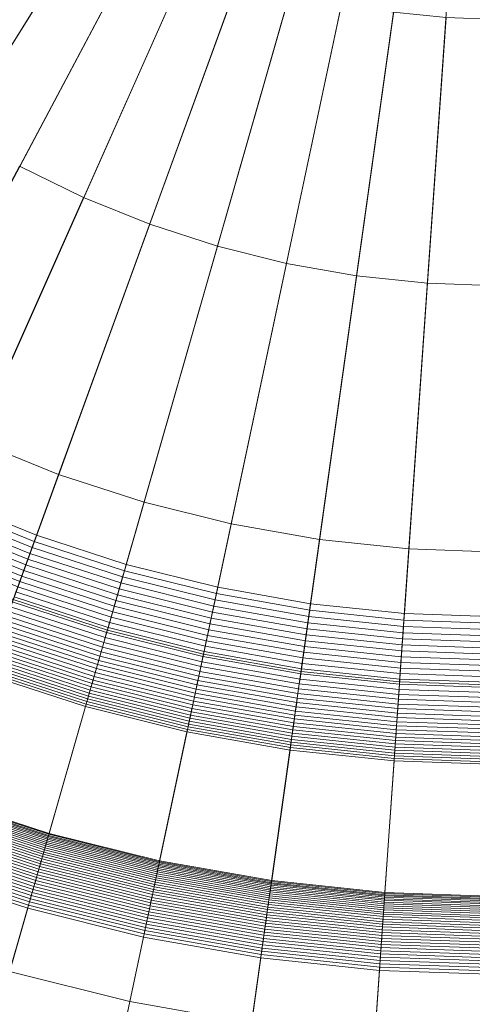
# Model space of a CAD drawing. Header units: millimetres. Extents: x -219 to 220, y -220 to 220.
# Tile 49 of 146: x -10 to 0, y -39 to -17. Entities that reach past the tile are written whole.
import ezdxf

# ---------------------------------------------------------------- set-up
doc = ezdxf.new("R2010")
doc.units = ezdxf.units.MM
doc.layers.add('LUCIDO_1', color=1, linetype='Continuous', lineweight=20, true_color=0xff0000)
doc.layers.add('Nessuna', color=7, linetype='Continuous', lineweight=9)

# ---------------------------------------------------------------- blocks, each defined once
blk = doc.blocks.new('Group-1')
at = {"layer": 'Nessuna', "color": 250, "linetype": 'Continuous', "lineweight": 20, "true_color": 0x444444, "transparency": 33554687}
for points in [[(0.392, -0.041, -69.941), (-27.32, -16.041, -69.941), (-26.137, -17.935, -69.941)], [(0.392, -0.041, -69.941), (-26.137, -17.935, -69.941), (-24.824, -19.742, -69.941)], [(0.392, -0.041, -69.941), (-24.824, -19.742, -69.941), (-23.388, -21.453, -69.941)], [(0.392, -0.041, -69.941), (-23.388, -21.453, -69.941), (-21.837, -23.06, -69.941)], [(0.392, -0.041, -69.941), (-21.837, -23.06, -69.941), (-20.177, -24.555, -69.941)], [(0.392, -0.041, -69.941), (-20.177, -24.555, -69.941), (-18.417, -25.93, -69.941)], [(0.392, -0.041, -69.941), (-18.417, -25.93, -69.941), (-16.565, -27.179, -69.941)], [(0.392, -0.041, -69.941), (-16.565, -27.179, -69.941), (-14.631, -28.295, -69.941)], [(0.392, -0.041, -69.941), (-14.631, -28.295, -69.941), (-12.623, -29.275, -69.941)], [(0.392, -0.041, -69.941), (-12.623, -29.275, -69.941), (-10.552, -30.111, -69.941)], [(0.392, -0.041, -69.941), (-10.552, -30.111, -69.941), (-8.428, -30.801, -69.941)], [(0.392, -0.041, -69.941), (-8.428, -30.801, -69.941), (-6.261, -31.342, -69.941)], [(0.392, -0.041, -69.941), (-6.261, -31.342, -69.941), (-4.061, -31.73, -69.941)], [(0.392, -0.041, -69.941), (-4.061, -31.73, -69.941), (-1.84, -31.963, -69.941)], [(0.392, -0.041, -69.941), (-1.84, -31.963, -69.941), (0.392, -32.041, -69.941)], [(-16.653, -23.503, -77.941), (-18.249, -22.256, -77.941), (-10.535, -13.064, -77.941), (-9.6, -13.794, -77.941)], [(-14.975, -24.635, -77.941), (-16.653, -23.503, -77.941), (-9.6, -13.794, -77.941), (-8.616, -14.458, -77.941)], [(-13.222, -25.647, -77.941), (-14.975, -24.635, -77.941), (-8.616, -14.458, -77.941), (-7.589, -15.051, -77.941)], [(-11.403, -26.534, -77.941), (-13.222, -25.647, -77.941), (-7.589, -15.051, -77.941), (-6.522, -15.571, -77.941)], [(-9.526, -27.292, -77.941), (-11.403, -26.534, -77.941), (-6.522, -15.571, -77.941), (-5.422, -16.016, -77.941)], [(-7.601, -27.918, -77.941), (-9.526, -27.292, -77.941), (-5.422, -16.016, -77.941), (-4.294, -16.383, -77.941)], [(-5.637, -28.407, -77.941), (-7.601, -27.918, -77.941), (-4.294, -16.383, -77.941), (-3.142, -16.67, -77.941)], [(-3.644, -28.759, -77.941), (-5.637, -28.407, -77.941), (-3.142, -16.67, -77.941), (-1.974, -16.876, -77.941)], [(-1.631, -28.97, -77.941), (-3.644, -28.759, -77.941), (-1.974, -16.876, -77.941), (-0.794, -17, -77.941)], [(0.392, -29.041, -77.941), (-1.631, -28.97, -77.941), (-0.794, -17, -77.941), (0.392, -17.041, -77.941)], [(-10.552, -30.111, -74.941), (-12.623, -29.275, -74.941), (-11.403, -26.534, -77.941), (-9.526, -27.292, -77.941)], [(-8.428, -30.801, -74.941), (-10.552, -30.111, -74.941), (-9.526, -27.292, -77.941), (-7.601, -27.918, -77.941)], [(-6.261, -31.342, -74.941), (-8.428, -30.801, -74.941), (-7.601, -27.918, -77.941), (-5.637, -28.407, -77.941)], [(-4.061, -31.73, -74.941), (-6.261, -31.342, -74.941), (-5.637, -28.407, -77.941), (-3.644, -28.759, -77.941)], [(-1.84, -31.963, -74.941), (-4.061, -31.73, -74.941), (-3.644, -28.759, -77.941), (-1.631, -28.97, -77.941)], [(0.392, -32.041, -74.941), (-1.84, -31.963, -74.941), (-1.631, -28.97, -77.941), (0.392, -29.041, -77.941)], [(-8.428, -30.801, -69.941), (-10.552, -30.111, -69.941), (-10.552, -30.111, -74.941), (-8.428, -30.801, -74.941)], [(-6.261, -31.342, -69.941), (-8.428, -30.801, -69.941), (-8.428, -30.801, -74.941), (-6.261, -31.342, -74.941)], [(-4.061, -31.73, -69.941), (-6.261, -31.342, -69.941), (-6.261, -31.342, -74.941), (-4.061, -31.73, -74.941)], [(-1.84, -31.963, -69.941), (-4.061, -31.73, -69.941), (-4.061, -31.73, -74.941), (-1.84, -31.963, -74.941)], [(0.392, -32.041, -69.941), (-1.84, -31.963, -69.941), (-1.84, -31.963, -74.941), (0.392, -32.041, -74.941)]]:
    blk.add_3dface(points, dxfattribs=at)
at = {"layer": 'Nessuna', "color": 7, "linetype": 'Continuous', "lineweight": 9, "transparency": 33554687}
for points in [[(-15.877, -36.583, -97.712), (-18.387, -35.359, -97.712), (-10.406, -20.349, -97.712), (-8.963, -21.053, -97.712)], [(-8.963, -21.053, -92.712), (-10.406, -20.349, -92.712), (-13.907, -26.935, -86.722), (-11.997, -27.867, -86.722)], [(-8.963, -21.053, -97.712), (-10.406, -20.349, -97.712), (-10.406, -20.349, -92.712), (-8.963, -21.053, -92.712)], [(-13.288, -37.629, -97.712), (-15.877, -36.583, -97.712), (-8.963, -21.053, -97.712), (-7.474, -21.654, -97.712)], [(-7.474, -21.654, -92.712), (-8.963, -21.053, -92.712), (-11.997, -27.867, -86.722), (-10.025, -28.663, -86.722)], [(-7.474, -21.654, -97.712), (-8.963, -21.053, -97.712), (-8.963, -21.053, -92.712), (-7.474, -21.654, -92.712)], [(-10.633, -38.492, -97.712), (-13.288, -37.629, -97.712), (-7.474, -21.654, -97.712), (-5.947, -22.15, -97.712)], [(-5.947, -22.15, -92.712), (-7.474, -21.654, -92.712), (-10.025, -28.663, -86.722), (-8.003, -29.32, -86.722)], [(-5.947, -22.15, -97.712), (-7.474, -21.654, -97.712), (-7.474, -21.654, -92.712), (-5.947, -22.15, -92.712)], [(-7.924, -39.167, -97.712), (-10.633, -38.492, -97.712), (-5.947, -22.15, -97.712), (-4.39, -22.539, -97.712)], [(-4.39, -22.539, -92.712), (-5.947, -22.15, -92.712), (-8.003, -29.32, -86.722), (-5.941, -29.835, -86.722)], [(-4.39, -22.539, -97.712), (-5.947, -22.15, -97.712), (-5.947, -22.15, -92.712), (-4.39, -22.539, -92.712)], [(-5.175, -39.652, -97.712), (-7.924, -39.167, -97.712), (-4.39, -22.539, -97.712), (-2.809, -22.817, -97.712)], [(-2.809, -22.817, -92.712), (-4.39, -22.539, -92.712), (-5.941, -29.835, -86.722), (-3.847, -30.204, -86.722)], [(-2.809, -22.817, -97.712), (-4.39, -22.539, -97.712), (-4.39, -22.539, -92.712), (-2.809, -22.817, -92.712)], [(-2.398, -39.944, -97.712), (-5.175, -39.652, -97.712), (-2.809, -22.817, -97.712), (-1.212, -22.985, -97.712)], [(-1.212, -22.985, -92.712), (-2.809, -22.817, -92.712), (-3.847, -30.204, -86.722), (-1.732, -30.426, -86.722)], [(-1.212, -22.985, -97.712), (-2.809, -22.817, -97.712), (-2.809, -22.817, -92.712), (-1.212, -22.985, -92.712)], [(0.392, -40.041, -97.712), (-2.398, -39.944, -97.712), (-1.212, -22.985, -97.712), (0.392, -23.041, -97.712)], [(0.392, -23.041, -92.712), (-1.212, -22.985, -92.712), (-1.732, -30.426, -86.722), (0.392, -30.5, -86.722)], [(0.392, -23.041, -97.712), (-1.212, -22.985, -97.712), (-1.212, -22.985, -92.712), (0.392, -23.041, -92.712)], [(-10.025, -28.663, -86.722), (-11.997, -27.867, -86.722), (-12.056, -28.001, -86.602), (-10.076, -28.801, -86.602)], [(-10.125, -28.937, -86.479), (-12.115, -28.133, -86.479), (-12.173, -28.263, -86.354), (-10.174, -29.07, -86.354)], [(-10.076, -28.801, -86.602), (-12.056, -28.001, -86.602), (-12.115, -28.133, -86.479), (-10.125, -28.937, -86.479)], [(-10.174, -29.07, -86.354), (-12.173, -28.263, -86.354), (-12.23, -28.39, -86.226), (-10.221, -29.202, -86.226)], [(-10.268, -29.331, -86.095), (-12.285, -28.516, -86.095), (-12.34, -28.639, -85.961), (-10.314, -29.457, -85.961)], [(-10.221, -29.202, -86.226), (-12.23, -28.39, -86.226), (-12.285, -28.516, -86.095), (-10.268, -29.331, -86.095)], [(-10.359, -29.581, -85.825), (-12.394, -28.759, -85.825), (-12.447, -28.878, -85.687), (-10.404, -29.703, -85.687)], [(-10.314, -29.457, -85.961), (-12.34, -28.639, -85.961), (-12.394, -28.759, -85.825), (-10.359, -29.581, -85.825)], [(-8.044, -29.461, -86.602), (-10.076, -28.801, -86.602), (-10.125, -28.937, -86.479), (-8.084, -29.6, -86.479)], [(-8.003, -29.32, -86.722), (-10.025, -28.663, -86.722), (-10.076, -28.801, -86.602), (-8.044, -29.461, -86.602)], [(-10.404, -29.703, -85.687), (-12.447, -28.878, -85.687), (-12.498, -28.994, -85.546), (-10.447, -29.822, -85.546)], [(-8.084, -29.6, -86.479), (-10.125, -28.937, -86.479), (-10.174, -29.07, -86.354), (-8.123, -29.737, -86.354)], [(-8.161, -29.871, -86.226), (-10.221, -29.202, -86.226), (-10.268, -29.331, -86.095), (-8.199, -30.003, -86.095)], [(-8.123, -29.737, -86.354), (-10.174, -29.07, -86.354), (-10.221, -29.202, -86.226), (-8.161, -29.871, -86.226)], [(-8.236, -30.132, -85.961), (-10.314, -29.457, -85.961), (-10.359, -29.581, -85.825), (-8.273, -30.259, -85.825)], [(-8.199, -30.003, -86.095), (-10.268, -29.331, -86.095), (-10.314, -29.457, -85.961), (-8.236, -30.132, -85.961)], [(-5.971, -29.978, -86.602), (-8.044, -29.461, -86.602), (-8.084, -29.6, -86.479), (-6.001, -30.12, -86.479)], [(-5.941, -29.835, -86.722), (-8.003, -29.32, -86.722), (-8.044, -29.461, -86.602), (-5.971, -29.978, -86.602)], [(-8.308, -30.384, -85.687), (-10.404, -29.703, -85.687), (-10.447, -29.822, -85.546), (-8.343, -30.506, -85.546)], [(-8.273, -30.259, -85.825), (-10.359, -29.581, -85.825), (-10.404, -29.703, -85.687), (-8.308, -30.384, -85.687)], [(-6.001, -30.12, -86.479), (-8.084, -29.6, -86.479), (-8.123, -29.737, -86.354), (-6.031, -30.258, -86.354)], [(-8.378, -30.625, -85.403), (-10.49, -29.939, -85.403), (-10.531, -30.053, -85.257), (-8.411, -30.742, -85.257)], [(-8.343, -30.506, -85.546), (-10.447, -29.822, -85.546), (-10.49, -29.939, -85.403), (-8.378, -30.625, -85.403)], [(-6.06, -30.395, -86.226), (-8.161, -29.871, -86.226), (-8.199, -30.003, -86.095), (-6.088, -30.529, -86.095)], [(-6.031, -30.258, -86.354), (-8.123, -29.737, -86.354), (-8.161, -29.871, -86.226), (-6.06, -30.395, -86.226)], [(-3.847, -30.204, -86.722), (-5.941, -29.835, -86.722), (-5.971, -29.978, -86.602), (-3.867, -30.349, -86.602)], [(-8.411, -30.742, -85.257), (-10.531, -30.053, -85.257), (-10.572, -30.165, -85.109), (-8.444, -30.856, -85.109)], [(-6.116, -30.661, -85.961), (-8.236, -30.132, -85.961), (-8.273, -30.259, -85.825), (-6.144, -30.79, -85.825)], [(-6.088, -30.529, -86.095), (-8.199, -30.003, -86.095), (-8.236, -30.132, -85.961), (-6.116, -30.661, -85.961)], [(-3.887, -30.492, -86.479), (-6.001, -30.12, -86.479), (-6.031, -30.258, -86.354), (-3.907, -30.633, -86.354)], [(-3.867, -30.349, -86.602), (-5.971, -29.978, -86.602), (-6.001, -30.12, -86.479), (-3.887, -30.492, -86.479)], [(-8.507, -31.076, -84.807), (-10.65, -30.38, -84.807), (-10.688, -30.483, -84.652), (-8.537, -31.182, -84.652)], [(-8.476, -30.967, -84.959), (-10.611, -30.273, -84.959), (-10.65, -30.38, -84.807), (-8.507, -31.076, -84.807)], [(-8.444, -30.856, -85.109), (-10.572, -30.165, -85.109), (-10.611, -30.273, -84.959), (-8.476, -30.967, -84.959)], [(-6.171, -30.917, -85.687), (-8.308, -30.384, -85.687), (-8.343, -30.506, -85.546), (-6.197, -31.041, -85.546)], [(-6.144, -30.79, -85.825), (-8.273, -30.259, -85.825), (-8.308, -30.384, -85.687), (-6.171, -30.917, -85.687)], [(-3.907, -30.633, -86.354), (-6.031, -30.258, -86.354), (-6.06, -30.395, -86.226), (-3.927, -30.771, -86.226)], [(-1.743, -30.573, -86.602), (-3.867, -30.349, -86.602), (-3.887, -30.492, -86.479), (-1.753, -30.717, -86.479)], [(-1.732, -30.426, -86.722), (-3.847, -30.204, -86.722), (-3.867, -30.349, -86.602), (-1.743, -30.573, -86.602)], [(-8.567, -31.285, -84.496), (-10.724, -30.584, -84.496), (-10.76, -30.681, -84.337), (-8.595, -31.385, -84.337)], [(-8.537, -31.182, -84.652), (-10.688, -30.483, -84.652), (-10.724, -30.584, -84.496), (-8.567, -31.285, -84.496)], [(-6.197, -31.041, -85.546), (-8.343, -30.506, -85.546), (-8.378, -30.625, -85.403), (-6.223, -31.162, -85.403)], [(-3.946, -30.907, -86.095), (-6.088, -30.529, -86.095), (-6.116, -30.661, -85.961), (-3.964, -31.04, -85.961)], [(-3.927, -30.771, -86.226), (-6.06, -30.395, -86.226), (-6.088, -30.529, -86.095), (-3.946, -30.907, -86.095)], [(-1.753, -30.717, -86.479), (-3.887, -30.492, -86.479), (-3.907, -30.633, -86.354), (-1.763, -30.858, -86.354)], [(0.392, -30.647, -86.602), (-1.743, -30.573, -86.602), (-1.753, -30.717, -86.479), (0.392, -30.791, -86.479)], [(0.392, -30.5, -86.722), (-1.732, -30.426, -86.722), (-1.743, -30.573, -86.602), (0.392, -30.647, -86.602)], [(-8.623, -31.482, -84.177), (-10.794, -30.776, -84.177), (-10.828, -30.869, -84.015), (-8.65, -31.576, -84.015)], [(-8.595, -31.385, -84.337), (-10.76, -30.681, -84.337), (-10.794, -30.776, -84.177), (-8.623, -31.482, -84.177)], [(-6.248, -31.281, -85.257), (-8.411, -30.742, -85.257), (-8.444, -30.856, -85.109), (-6.273, -31.397, -85.109)], [(-6.223, -31.162, -85.403), (-8.378, -30.625, -85.403), (-8.411, -30.742, -85.257), (-6.248, -31.281, -85.257)], [(-3.983, -31.171, -85.825), (-6.144, -30.79, -85.825), (-6.171, -30.917, -85.687), (-4.001, -31.299, -85.687)], [(-3.964, -31.04, -85.961), (-6.116, -30.661, -85.961), (-6.144, -30.79, -85.825), (-3.983, -31.171, -85.825)], [(-1.772, -30.998, -86.226), (-3.927, -30.771, -86.226), (-3.946, -30.907, -86.095), (-1.782, -31.134, -86.095)], [(-1.763, -30.858, -86.354), (-3.907, -30.633, -86.354), (-3.927, -30.771, -86.226), (-1.772, -30.998, -86.226)], [(0.392, -30.791, -86.479), (-1.753, -30.717, -86.479), (-1.763, -30.858, -86.354), (0.392, -30.934, -86.354)], [(-8.702, -31.756, -83.685), (-10.892, -31.044, -83.685), (-10.922, -31.127, -83.517), (-8.726, -31.841, -83.517)], [(-8.676, -31.667, -83.851), (-10.86, -30.958, -83.851), (-10.892, -31.044, -83.685), (-8.702, -31.756, -83.685)], [(-8.65, -31.576, -84.015), (-10.828, -30.869, -84.015), (-10.86, -30.958, -83.851), (-8.676, -31.667, -83.851)], [(-6.297, -31.511, -84.959), (-8.476, -30.967, -84.959), (-8.507, -31.076, -84.807), (-6.32, -31.621, -84.807)], [(-6.273, -31.397, -85.109), (-8.444, -30.856, -85.109), (-8.476, -30.967, -84.959), (-6.297, -31.511, -84.959)], [(-4.018, -31.425, -85.546), (-6.197, -31.041, -85.546), (-6.223, -31.162, -85.403), (-4.036, -31.548, -85.403)], [(-4.001, -31.299, -85.687), (-6.171, -30.917, -85.687), (-6.197, -31.041, -85.546), (-4.018, -31.425, -85.546)], [(-1.791, -31.269, -85.961), (-3.964, -31.04, -85.961), (-3.983, -31.171, -85.825), (-1.801, -31.401, -85.825)], [(-1.782, -31.134, -86.095), (-3.946, -30.907, -86.095), (-3.964, -31.04, -85.961), (-1.791, -31.269, -85.961)], [(0.392, -31.073, -86.226), (-1.772, -30.998, -86.226), (-1.782, -31.134, -86.095), (0.392, -31.21, -86.095)], [(0.392, -30.934, -86.354), (-1.763, -30.858, -86.354), (-1.772, -30.998, -86.226), (0.392, -31.073, -86.226)], [(-8.75, -31.923, -83.348), (-10.951, -31.208, -83.348), (-10.98, -31.285, -83.177), (-8.772, -32.002, -83.177)], [(-8.726, -31.841, -83.517), (-10.922, -31.127, -83.517), (-10.951, -31.208, -83.348), (-8.75, -31.923, -83.348)], [(-6.343, -31.729, -84.652), (-8.537, -31.182, -84.652), (-8.567, -31.285, -84.496), (-6.365, -31.833, -84.496)], [(-6.32, -31.621, -84.807), (-8.507, -31.076, -84.807), (-8.537, -31.182, -84.652), (-6.343, -31.729, -84.652)], [(-4.036, -31.548, -85.403), (-6.223, -31.162, -85.403), (-6.248, -31.281, -85.257), (-4.053, -31.668, -85.257)], [(-1.801, -31.401, -85.825), (-3.983, -31.171, -85.825), (-4.001, -31.299, -85.687), (-1.81, -31.53, -85.687)], [(0.392, -31.345, -85.961), (-1.791, -31.269, -85.961), (-1.801, -31.401, -85.825), (0.392, -31.477, -85.825)], [(0.392, -31.21, -86.095), (-1.782, -31.134, -86.095), (-1.791, -31.269, -85.961), (0.392, -31.345, -85.961)], [(-8.815, -32.151, -82.831), (-11.032, -31.43, -82.831), (-11.057, -31.498, -82.656), (-8.835, -32.22, -82.656)], [(-8.794, -32.078, -83.005), (-11.007, -31.359, -83.005), (-11.032, -31.43, -82.831), (-8.815, -32.151, -82.831)], [(-8.772, -32.002, -83.177), (-10.98, -31.285, -83.177), (-11.007, -31.359, -83.005), (-8.794, -32.078, -83.005)], [(-6.408, -32.034, -84.177), (-8.623, -31.482, -84.177), (-8.65, -31.576, -84.015), (-6.428, -32.13, -84.015)], [(-6.387, -31.935, -84.337), (-8.595, -31.385, -84.337), (-8.623, -31.482, -84.177), (-6.408, -32.034, -84.177)], [(-6.365, -31.833, -84.496), (-8.567, -31.285, -84.496), (-8.595, -31.385, -84.337), (-6.387, -31.935, -84.337)], [(-4.069, -31.786, -85.109), (-6.273, -31.397, -85.109), (-6.297, -31.511, -84.959), (-4.085, -31.901, -84.959)], [(-4.053, -31.668, -85.257), (-6.248, -31.281, -85.257), (-6.273, -31.397, -85.109), (-4.069, -31.786, -85.109)], [(-1.818, -31.656, -85.546), (-4.018, -31.425, -85.546), (-4.036, -31.548, -85.403), (-1.827, -31.78, -85.403)], [(-1.81, -31.53, -85.687), (-4.001, -31.299, -85.687), (-4.018, -31.425, -85.546), (-1.818, -31.656, -85.546)], [(0.392, -31.477, -85.825), (-1.801, -31.401, -85.825), (-1.81, -31.53, -85.687), (0.392, -31.607, -85.687)], [(-8.889, -32.41, -82.122), (-11.125, -31.684, -82.122), (-11.145, -31.739, -81.942), (-8.905, -32.466, -81.942)], [(-8.872, -32.35, -82.301), (-11.103, -31.625, -82.301), (-11.125, -31.684, -82.122), (-8.889, -32.41, -82.122)], [(-8.854, -32.287, -82.479), (-11.081, -31.563, -82.479), (-11.103, -31.625, -82.301), (-8.872, -32.35, -82.301)], [(-8.835, -32.22, -82.656), (-11.057, -31.498, -82.656), (-11.081, -31.563, -82.479), (-8.854, -32.287, -82.479)], [(-6.448, -32.223, -83.851), (-8.676, -31.667, -83.851), (-8.702, -31.756, -83.685), (-6.467, -32.313, -83.685)], [(-6.428, -32.13, -84.015), (-8.65, -31.576, -84.015), (-8.676, -31.667, -83.851), (-6.448, -32.223, -83.851)], [(-4.101, -32.012, -84.807), (-6.32, -31.621, -84.807), (-6.343, -31.729, -84.652), (-4.116, -32.121, -84.652)], [(-4.085, -31.901, -84.959), (-6.297, -31.511, -84.959), (-6.32, -31.621, -84.807), (-4.101, -32.012, -84.807)], [(-1.836, -31.901, -85.257), (-4.053, -31.668, -85.257), (-4.069, -31.786, -85.109), (-1.844, -32.02, -85.109)], [(-1.827, -31.78, -85.403), (-4.036, -31.548, -85.403), (-4.053, -31.668, -85.257), (-1.836, -31.901, -85.257)], [(0.392, -31.734, -85.546), (-1.818, -31.656, -85.546), (-1.827, -31.78, -85.403), (0.392, -31.858, -85.403)], [(0.392, -31.607, -85.687), (-1.81, -31.53, -85.687), (-1.818, -31.656, -85.546), (0.392, -31.734, -85.546)], [(-8.921, -32.52, -81.761), (-11.164, -31.791, -81.761), (-12.18, -34.584, -71.709), (-9.74, -35.377, -71.709)], [(-8.905, -32.466, -81.942), (-11.145, -31.739, -81.942), (-11.164, -31.791, -81.761), (-8.921, -32.52, -81.761)], [(-6.503, -32.483, -83.348), (-8.75, -31.923, -83.348), (-8.772, -32.002, -83.177), (-6.521, -32.564, -83.177)], [(-6.486, -32.4, -83.517), (-8.726, -31.841, -83.517), (-8.75, -31.923, -83.348), (-6.503, -32.483, -83.348)], [(-6.467, -32.313, -83.685), (-8.702, -31.756, -83.685), (-8.726, -31.841, -83.517), (-6.486, -32.4, -83.517)], [(-4.146, -32.331, -84.337), (-6.387, -31.935, -84.337), (-6.408, -32.034, -84.177), (-4.16, -32.431, -84.177)], [(-4.131, -32.227, -84.496), (-6.365, -31.833, -84.496), (-6.387, -31.935, -84.337), (-4.146, -32.331, -84.337)], [(-4.116, -32.121, -84.652), (-6.343, -31.729, -84.652), (-6.365, -31.833, -84.496), (-4.131, -32.227, -84.496)], [(-1.852, -32.135, -84.959), (-4.085, -31.901, -84.959), (-4.101, -32.012, -84.807), (-1.86, -32.248, -84.807)], [(-1.844, -32.02, -85.109), (-4.069, -31.786, -85.109), (-4.085, -31.901, -84.959), (-1.852, -32.135, -84.959)], [(0.392, -31.979, -85.257), (-1.836, -31.901, -85.257), (-1.844, -32.02, -85.109), (0.392, -32.098, -85.109)], [(0.392, -31.858, -85.403), (-1.827, -31.78, -85.403), (-1.836, -31.901, -85.257), (0.392, -31.979, -85.257)], [(-6.553, -32.715, -82.831), (-8.815, -32.151, -82.831), (-8.835, -32.22, -82.656), (-6.568, -32.786, -82.656)], [(-6.537, -32.641, -83.005), (-8.794, -32.078, -83.005), (-8.815, -32.151, -82.831), (-6.553, -32.715, -82.831)], [(-6.521, -32.564, -83.177), (-8.772, -32.002, -83.177), (-8.794, -32.078, -83.005), (-6.537, -32.641, -83.005)], [(-4.173, -32.528, -84.015), (-6.428, -32.13, -84.015), (-6.448, -32.223, -83.851), (-4.187, -32.622, -83.851)], [(-4.16, -32.431, -84.177), (-6.408, -32.034, -84.177), (-6.428, -32.13, -84.015), (-4.173, -32.528, -84.015)], [(-1.867, -32.358, -84.652), (-4.116, -32.121, -84.652), (-4.131, -32.227, -84.496), (-1.875, -32.465, -84.496)], [(-1.86, -32.248, -84.807), (-4.101, -32.012, -84.807), (-4.116, -32.121, -84.652), (-1.867, -32.358, -84.652)], [(0.392, -32.214, -84.959), (-1.852, -32.135, -84.959), (-1.86, -32.248, -84.807), (0.392, -32.327, -84.807)], [(0.392, -32.098, -85.109), (-1.844, -32.02, -85.109), (-1.852, -32.135, -84.959), (0.392, -32.214, -84.959)], [(-6.596, -32.917, -82.301), (-8.872, -32.35, -82.301), (-8.889, -32.41, -82.122), (-6.609, -32.978, -82.122)], [(-6.582, -32.853, -82.479), (-8.854, -32.287, -82.479), (-8.872, -32.35, -82.301), (-6.596, -32.917, -82.301)], [(-6.568, -32.786, -82.656), (-8.835, -32.22, -82.656), (-8.854, -32.287, -82.479), (-6.582, -32.853, -82.479)], [(-4.199, -32.713, -83.685), (-6.467, -32.313, -83.685), (-6.486, -32.4, -83.517), (-4.212, -32.8, -83.517)], [(-4.187, -32.622, -83.851), (-6.448, -32.223, -83.851), (-6.467, -32.313, -83.685), (-4.199, -32.713, -83.685)], [(-1.882, -32.568, -84.337), (-4.146, -32.331, -84.337), (-4.16, -32.431, -84.177), (-1.889, -32.669, -84.177)], [(-1.875, -32.465, -84.496), (-4.131, -32.227, -84.496), (-4.146, -32.331, -84.337), (-1.882, -32.568, -84.337)], [(0.392, -32.437, -84.652), (-1.867, -32.358, -84.652), (-1.875, -32.465, -84.496), (0.392, -32.544, -84.496)], [(0.392, -32.327, -84.807), (-1.86, -32.248, -84.807), (-1.867, -32.358, -84.652), (0.392, -32.437, -84.652)], [(-6.633, -33.09, -81.761), (-8.921, -32.52, -81.761), (-9.74, -35.377, -71.709), (-7.25, -35.997, -71.709)], [(-6.621, -33.036, -81.942), (-8.905, -32.466, -81.942), (-8.921, -32.52, -81.761), (-6.633, -33.09, -81.761)], [(-6.609, -32.978, -82.122), (-8.889, -32.41, -82.122), (-8.905, -32.466, -81.942), (-6.621, -33.036, -81.942)], [(-4.235, -32.967, -83.177), (-6.521, -32.564, -83.177), (-6.537, -32.641, -83.005), (-4.246, -33.045, -83.005)], [(-4.224, -32.885, -83.348), (-6.503, -32.483, -83.348), (-6.521, -32.564, -83.177), (-4.235, -32.967, -83.177)], [(-4.212, -32.8, -83.517), (-6.486, -32.4, -83.517), (-6.503, -32.483, -83.348), (-4.224, -32.885, -83.348)], [(-1.896, -32.767, -84.015), (-4.173, -32.528, -84.015), (-4.187, -32.622, -83.851), (-1.903, -32.862, -83.851)], [(-1.889, -32.669, -84.177), (-4.16, -32.431, -84.177), (-4.173, -32.528, -84.015), (-1.896, -32.767, -84.015)], [(0.392, -32.648, -84.337), (-1.882, -32.568, -84.337), (-1.889, -32.669, -84.177), (0.392, -32.749, -84.177)], [(0.392, -32.544, -84.496), (-1.875, -32.465, -84.496), (-1.882, -32.568, -84.337), (0.392, -32.648, -84.337)], [(-4.267, -33.191, -82.656), (-6.568, -32.786, -82.656), (-6.582, -32.853, -82.479), (-4.276, -33.26, -82.479)], [(-4.257, -33.12, -82.831), (-6.553, -32.715, -82.831), (-6.568, -32.786, -82.656), (-4.267, -33.191, -82.656)], [(-4.246, -33.045, -83.005), (-6.537, -32.641, -83.005), (-6.553, -32.715, -82.831), (-4.257, -33.12, -82.831)], [(-1.915, -33.042, -83.517), (-4.212, -32.8, -83.517), (-4.224, -32.885, -83.348), (-1.921, -33.127, -83.348)], [(-1.909, -32.953, -83.685), (-4.199, -32.713, -83.685), (-4.212, -32.8, -83.517), (-1.915, -33.042, -83.517)], [(-1.903, -32.862, -83.851), (-4.187, -32.622, -83.851), (-4.199, -32.713, -83.685), (-1.909, -32.953, -83.685)], [(0.392, -32.847, -84.015), (-1.896, -32.767, -84.015), (-1.903, -32.862, -83.851), (0.392, -32.942, -83.851)], [(0.392, -32.749, -84.177), (-1.889, -32.669, -84.177), (-1.896, -32.767, -84.015), (0.392, -32.847, -84.015)], [(-4.302, -33.445, -81.942), (-6.621, -33.036, -81.942), (-6.633, -33.09, -81.761), (-4.31, -33.5, -81.761)], [(-4.294, -33.387, -82.122), (-6.609, -32.978, -82.122), (-6.621, -33.036, -81.942), (-4.302, -33.445, -81.942)], [(-4.285, -33.325, -82.301), (-6.596, -32.917, -82.301), (-6.609, -32.978, -82.122), (-4.294, -33.387, -82.122)], [(-4.276, -33.26, -82.479), (-6.582, -32.853, -82.479), (-6.596, -32.917, -82.301), (-4.285, -33.325, -82.301)], [(-1.933, -33.288, -83.005), (-4.246, -33.045, -83.005), (-4.257, -33.12, -82.831), (-1.938, -33.363, -82.831)], [(-1.927, -33.209, -83.177), (-4.235, -32.967, -83.177), (-4.246, -33.045, -83.005), (-1.933, -33.288, -83.005)], [(-1.921, -33.127, -83.348), (-4.224, -32.885, -83.348), (-4.235, -32.967, -83.177), (-1.927, -33.209, -83.177)], [(0.392, -33.122, -83.517), (-1.915, -33.042, -83.517), (-1.921, -33.127, -83.348), (0.392, -33.208, -83.348)], [(0.392, -33.034, -83.685), (-1.909, -32.953, -83.685), (-1.915, -33.042, -83.517), (0.392, -33.122, -83.517)], [(0.392, -32.942, -83.851), (-1.903, -32.862, -83.851), (-1.909, -32.953, -83.685), (0.392, -33.034, -83.685)], [(-4.31, -33.5, -81.761), (-6.633, -33.09, -81.761), (-7.25, -35.997, -71.709), (-4.724, -36.443, -71.709)], [(-1.948, -33.505, -82.479), (-4.276, -33.26, -82.479), (-4.285, -33.325, -82.301), (-1.952, -33.57, -82.301)], [(-1.943, -33.436, -82.656), (-4.267, -33.191, -82.656), (-4.276, -33.26, -82.479), (-1.948, -33.505, -82.479)], [(-1.938, -33.363, -82.831), (-4.257, -33.12, -82.831), (-4.267, -33.191, -82.656), (-1.943, -33.436, -82.656)], [(0.392, -33.29, -83.177), (-1.927, -33.209, -83.177), (-1.933, -33.288, -83.005), (0.392, -33.369, -83.005)], [(0.392, -33.208, -83.348), (-1.921, -33.127, -83.348), (-1.927, -33.209, -83.177), (0.392, -33.29, -83.177)], [(-1.961, -33.691, -81.942), (-4.302, -33.445, -81.942), (-4.31, -33.5, -81.761), (-1.965, -33.746, -81.761)], [(-1.957, -33.632, -82.122), (-4.294, -33.387, -82.122), (-4.302, -33.445, -81.942), (-1.961, -33.691, -81.942)], [(-1.952, -33.57, -82.301), (-4.285, -33.325, -82.301), (-4.294, -33.387, -82.122), (-1.957, -33.632, -82.122)], [(0.392, -33.517, -82.656), (-1.943, -33.436, -82.656), (-1.948, -33.505, -82.479), (0.392, -33.586, -82.479)], [(0.392, -33.445, -82.831), (-1.938, -33.363, -82.831), (-1.943, -33.436, -82.656), (0.392, -33.517, -82.656)], [(0.392, -33.369, -83.005), (-1.933, -33.288, -83.005), (-1.938, -33.363, -82.831), (0.392, -33.445, -82.831)], [(-1.965, -33.746, -81.761), (-4.31, -33.5, -81.761), (-4.724, -36.443, -71.709), (-2.172, -36.711, -71.709)], [(0.392, -33.773, -81.942), (-1.961, -33.691, -81.942), (-1.965, -33.746, -81.761), (0.392, -33.829, -81.761)], [(0.392, -33.714, -82.122), (-1.957, -33.632, -82.122), (-1.961, -33.691, -81.942), (0.392, -33.773, -81.942)], [(0.392, -33.652, -82.301), (-1.952, -33.57, -82.301), (-1.957, -33.632, -82.122), (0.392, -33.714, -82.122)], [(0.392, -33.586, -82.479), (-1.948, -33.505, -82.479), (-1.952, -33.57, -82.301), (0.392, -33.652, -82.301)], [(0.392, -33.829, -81.761), (-1.965, -33.746, -81.761), (-2.172, -36.711, -71.709), (0.392, -36.801, -71.709)], [(-9.74, -35.377, -71.709), (-12.18, -34.584, -71.709), (-12.188, -34.605, -71.637), (-9.746, -35.399, -71.637)], [(-9.799, -35.582, -71.23), (-12.253, -34.784, -71.23), (-12.267, -34.822, -71.166), (-9.81, -35.621, -71.166)], [(-9.788, -35.545, -71.294), (-12.24, -34.749, -71.294), (-12.253, -34.784, -71.23), (-9.799, -35.582, -71.23)], [(-9.778, -35.511, -71.361), (-12.228, -34.715, -71.361), (-12.24, -34.749, -71.294), (-9.788, -35.545, -71.294)], [(-9.769, -35.479, -71.428), (-12.217, -34.684, -71.428), (-12.228, -34.715, -71.361), (-9.778, -35.511, -71.361)], [(-9.761, -35.45, -71.497), (-12.206, -34.655, -71.497), (-12.217, -34.684, -71.428), (-9.769, -35.479, -71.428)], [(-9.753, -35.423, -71.566), (-12.197, -34.629, -71.566), (-12.206, -34.655, -71.497), (-9.761, -35.45, -71.497)], [(-9.746, -35.399, -71.637), (-12.188, -34.605, -71.637), (-12.197, -34.629, -71.566), (-9.753, -35.423, -71.566)], [(-9.861, -35.799, -70.93), (-12.33, -34.996, -70.93), (-12.348, -35.045, -70.875), (-9.875, -35.848, -70.875)], [(-9.847, -35.751, -70.986), (-12.313, -34.95, -70.986), (-12.33, -34.996, -70.93), (-9.861, -35.799, -70.93)], [(-9.834, -35.705, -71.044), (-12.297, -34.905, -71.044), (-12.313, -34.95, -70.986), (-9.847, -35.751, -70.986)], [(-9.822, -35.662, -71.105), (-12.282, -34.863, -71.105), (-12.297, -34.905, -71.044), (-9.834, -35.705, -71.044)], [(-9.81, -35.621, -71.166), (-12.267, -34.822, -71.166), (-12.282, -34.863, -71.105), (-9.822, -35.662, -71.105)], [(-9.937, -36.065, -70.677), (-12.425, -35.257, -70.677), (-12.446, -35.314, -70.633), (-9.954, -36.124, -70.633)], [(-9.921, -36.008, -70.723), (-12.405, -35.201, -70.723), (-12.425, -35.257, -70.677), (-9.937, -36.065, -70.677)], [(-9.905, -35.953, -70.772), (-12.385, -35.147, -70.772), (-12.405, -35.201, -70.723), (-9.921, -36.008, -70.723)], [(-9.89, -35.9, -70.822), (-12.366, -35.095, -70.822), (-12.385, -35.147, -70.772), (-9.905, -35.953, -70.772)], [(-9.875, -35.848, -70.875), (-12.348, -35.045, -70.875), (-12.366, -35.095, -70.822), (-9.89, -35.9, -70.822)], [(-9.989, -36.245, -70.552), (-12.489, -35.433, -70.552), (-12.512, -35.495, -70.515), (-10.007, -36.308, -70.515)], [(-9.971, -36.184, -70.591), (-12.467, -35.373, -70.591), (-12.489, -35.433, -70.552), (-9.989, -36.245, -70.552)], [(-9.954, -36.124, -70.633), (-12.446, -35.314, -70.633), (-12.467, -35.373, -70.591), (-9.971, -36.184, -70.591)], [(-7.273, -36.102, -71.428), (-9.769, -35.479, -71.428), (-9.778, -35.511, -71.361), (-7.279, -36.134, -71.361)], [(-7.266, -36.072, -71.497), (-9.761, -35.45, -71.497), (-9.769, -35.479, -71.428), (-7.273, -36.102, -71.428)], [(-7.26, -36.044, -71.566), (-9.753, -35.423, -71.566), (-9.761, -35.45, -71.497), (-7.266, -36.072, -71.497)], [(-7.255, -36.02, -71.637), (-9.746, -35.399, -71.637), (-9.753, -35.423, -71.566), (-7.26, -36.044, -71.566)], [(-7.25, -35.997, -71.709), (-9.74, -35.377, -71.709), (-9.746, -35.399, -71.637), (-7.255, -36.02, -71.637)], [(-10.063, -36.505, -70.42), (-12.582, -35.686, -70.42), (-12.606, -35.752, -70.393), (-10.083, -36.572, -70.393)], [(-10.044, -36.438, -70.449), (-12.558, -35.621, -70.449), (-12.582, -35.686, -70.42), (-10.063, -36.505, -70.42)], [(-10.026, -36.373, -70.481), (-12.535, -35.557, -70.481), (-12.558, -35.621, -70.449), (-10.044, -36.438, -70.449)], [(-10.007, -36.308, -70.515), (-12.512, -35.495, -70.515), (-12.535, -35.557, -70.481), (-10.026, -36.373, -70.481)], [(-7.322, -36.332, -71.044), (-9.834, -35.705, -71.044), (-9.847, -35.751, -70.986), (-7.331, -36.378, -70.986)], [(-7.312, -36.288, -71.105), (-9.822, -35.662, -71.105), (-9.834, -35.705, -71.044), (-7.322, -36.332, -71.044)], [(-7.303, -36.246, -71.166), (-9.81, -35.621, -71.166), (-9.822, -35.662, -71.105), (-7.312, -36.288, -71.105)], [(-7.295, -36.206, -71.23), (-9.799, -35.582, -71.23), (-9.81, -35.621, -71.166), (-7.303, -36.246, -71.166)], [(-7.287, -36.169, -71.294), (-9.788, -35.545, -71.294), (-9.799, -35.582, -71.23), (-7.295, -36.206, -71.23)], [(-7.279, -36.134, -71.361), (-9.778, -35.511, -71.361), (-9.788, -35.545, -71.294), (-7.287, -36.169, -71.294)], [(-10.122, -36.71, -70.348), (-12.655, -35.887, -70.348), (-12.679, -35.955, -70.329), (-10.142, -36.78, -70.329)], [(-10.102, -36.641, -70.369), (-12.63, -35.819, -70.369), (-12.655, -35.887, -70.348), (-10.122, -36.71, -70.348)], [(-10.083, -36.572, -70.393), (-12.606, -35.752, -70.393), (-12.63, -35.819, -70.369), (-10.102, -36.641, -70.369)], [(-7.364, -36.53, -70.822), (-9.89, -35.9, -70.822), (-9.905, -35.953, -70.772), (-7.375, -36.584, -70.772)], [(-7.352, -36.477, -70.875), (-9.875, -35.848, -70.875), (-9.89, -35.9, -70.822), (-7.364, -36.53, -70.822)], [(-7.342, -36.427, -70.93), (-9.861, -35.799, -70.93), (-9.875, -35.848, -70.875), (-7.352, -36.477, -70.875)], [(-7.331, -36.378, -70.986), (-9.847, -35.751, -70.986), (-9.861, -35.799, -70.93), (-7.342, -36.427, -70.93)], [(-10.183, -36.922, -70.3), (-12.73, -36.094, -70.3), (-12.755, -36.164, -70.29), (-10.204, -36.993, -70.29)], [(-10.163, -36.85, -70.313), (-12.705, -36.025, -70.313), (-12.73, -36.094, -70.3), (-10.183, -36.922, -70.3)], [(-10.142, -36.78, -70.329), (-12.679, -35.955, -70.329), (-12.705, -36.025, -70.313), (-10.163, -36.85, -70.313)], [(-7.412, -36.758, -70.633), (-9.954, -36.124, -70.633), (-9.971, -36.184, -70.591), (-7.425, -36.819, -70.591)], [(-7.399, -36.698, -70.677), (-9.937, -36.065, -70.677), (-9.954, -36.124, -70.633), (-7.412, -36.758, -70.633)], [(-7.387, -36.64, -70.723), (-9.921, -36.008, -70.723), (-9.937, -36.065, -70.677), (-7.399, -36.698, -70.677)], [(-7.375, -36.584, -70.772), (-9.905, -35.953, -70.772), (-9.921, -36.008, -70.723), (-7.387, -36.64, -70.723)], [(-4.743, -36.581, -71.361), (-7.279, -36.134, -71.361), (-7.287, -36.169, -71.294), (-4.748, -36.617, -71.294)], [(-4.738, -36.548, -71.428), (-7.273, -36.102, -71.428), (-7.279, -36.134, -71.361), (-4.743, -36.581, -71.361)], [(-4.734, -36.518, -71.497), (-7.266, -36.072, -71.497), (-7.273, -36.102, -71.428), (-4.738, -36.548, -71.428)], [(-4.73, -36.491, -71.566), (-7.26, -36.044, -71.566), (-7.266, -36.072, -71.497), (-4.734, -36.518, -71.497)], [(-4.727, -36.465, -71.637), (-7.255, -36.02, -71.637), (-7.26, -36.044, -71.566), (-4.73, -36.491, -71.566)], [(-4.724, -36.443, -71.709), (-7.25, -35.997, -71.709), (-7.255, -36.02, -71.637), (-4.727, -36.465, -71.637)], [(-10.224, -37.065, -70.282), (-12.781, -36.234, -70.282), (-17.085, -48.059, -69.262), (-13.693, -49.162, -69.262)], [(-10.204, -36.993, -70.29), (-12.755, -36.164, -70.29), (-12.781, -36.234, -70.282), (-10.224, -37.065, -70.282)], [(-7.466, -37.011, -70.481), (-10.026, -36.373, -70.481), (-10.044, -36.438, -70.449), (-7.48, -37.077, -70.449)], [(-7.452, -36.946, -70.515), (-10.007, -36.308, -70.515), (-10.026, -36.373, -70.481), (-7.466, -37.011, -70.481)], [(-7.438, -36.881, -70.552), (-9.989, -36.245, -70.552), (-10.007, -36.308, -70.515), (-7.452, -36.946, -70.515)], [(-7.425, -36.819, -70.591), (-9.971, -36.184, -70.591), (-9.989, -36.245, -70.552), (-7.438, -36.881, -70.552)], [(-4.771, -36.782, -71.044), (-7.322, -36.332, -71.044), (-7.331, -36.378, -70.986), (-4.778, -36.828, -70.986)], [(-4.765, -36.737, -71.105), (-7.312, -36.288, -71.105), (-7.322, -36.332, -71.044), (-4.771, -36.782, -71.044)], [(-4.759, -36.694, -71.166), (-7.303, -36.246, -71.166), (-7.312, -36.288, -71.105), (-4.765, -36.737, -71.105)], [(-4.753, -36.654, -71.23), (-7.295, -36.206, -71.23), (-7.303, -36.246, -71.166), (-4.759, -36.694, -71.166)], [(-4.748, -36.617, -71.294), (-7.287, -36.169, -71.294), (-7.295, -36.206, -71.23), (-4.753, -36.654, -71.23)], [(-7.509, -37.214, -70.393), (-10.083, -36.572, -70.393), (-10.102, -36.641, -70.369), (-7.524, -37.284, -70.369)], [(-7.494, -37.145, -70.42), (-10.063, -36.505, -70.42), (-10.083, -36.572, -70.393), (-7.509, -37.214, -70.393)], [(-7.48, -37.077, -70.449), (-10.044, -36.438, -70.449), (-10.063, -36.505, -70.42), (-7.494, -37.145, -70.42)], [(-4.807, -37.037, -70.772), (-7.375, -36.584, -70.772), (-7.387, -36.64, -70.723), (-4.815, -37.094, -70.723)], [(-4.799, -36.982, -70.822), (-7.364, -36.53, -70.822), (-7.375, -36.584, -70.772), (-4.807, -37.037, -70.772)], [(-4.792, -36.929, -70.875), (-7.352, -36.477, -70.875), (-7.364, -36.53, -70.822), (-4.799, -36.982, -70.822)], [(-4.785, -36.878, -70.93), (-7.342, -36.427, -70.93), (-7.352, -36.477, -70.875), (-4.792, -36.929, -70.875)], [(-4.778, -36.828, -70.986), (-7.331, -36.378, -70.986), (-7.342, -36.427, -70.93), (-4.785, -36.878, -70.93)], [(-2.182, -36.851, -71.361), (-4.743, -36.581, -71.361), (-4.748, -36.617, -71.294), (-2.184, -36.886, -71.294)], [(-2.179, -36.817, -71.428), (-4.738, -36.548, -71.428), (-4.743, -36.581, -71.361), (-2.182, -36.851, -71.361)], [(-2.177, -36.787, -71.497), (-4.734, -36.518, -71.497), (-4.738, -36.548, -71.428), (-2.179, -36.817, -71.428)], [(-2.175, -36.759, -71.566), (-4.73, -36.491, -71.566), (-4.734, -36.518, -71.497), (-2.177, -36.787, -71.497)], [(-2.173, -36.734, -71.637), (-4.727, -36.465, -71.637), (-4.73, -36.491, -71.566), (-2.175, -36.759, -71.566)], [(-2.172, -36.711, -71.709), (-4.724, -36.443, -71.709), (-4.727, -36.465, -71.637), (-2.173, -36.734, -71.637)], [(-7.554, -37.425, -70.329), (-10.142, -36.78, -70.329), (-10.163, -36.85, -70.313), (-7.569, -37.497, -70.313)], [(-7.539, -37.354, -70.348), (-10.122, -36.71, -70.348), (-10.142, -36.78, -70.329), (-7.554, -37.425, -70.329)], [(-7.524, -37.284, -70.369), (-10.102, -36.641, -70.369), (-10.122, -36.71, -70.348), (-7.539, -37.354, -70.348)], [(-4.832, -37.213, -70.633), (-7.412, -36.758, -70.633), (-7.425, -36.819, -70.591), (-4.84, -37.275, -70.591)], [(-4.823, -37.152, -70.677), (-7.399, -36.698, -70.677), (-7.412, -36.758, -70.633), (-4.832, -37.213, -70.633)], [(-4.815, -37.094, -70.723), (-7.387, -36.64, -70.723), (-7.399, -36.698, -70.677), (-4.823, -37.152, -70.677)], [(-2.196, -37.052, -71.044), (-4.771, -36.782, -71.044), (-4.778, -36.828, -70.986), (-2.199, -37.1, -70.986)], [(-2.193, -37.007, -71.105), (-4.765, -36.737, -71.105), (-4.771, -36.782, -71.044), (-2.196, -37.052, -71.044)], [(-2.19, -36.964, -71.166), (-4.759, -36.694, -71.166), (-4.765, -36.737, -71.105), (-2.193, -37.007, -71.105)], [(-2.187, -36.924, -71.23), (-4.753, -36.654, -71.23), (-4.759, -36.694, -71.166), (-2.19, -36.964, -71.166)], [(-2.184, -36.886, -71.294), (-4.748, -36.617, -71.294), (-4.753, -36.654, -71.23), (-2.187, -36.924, -71.23)], [(0.392, -36.907, -71.428), (-2.179, -36.817, -71.428), (-2.182, -36.851, -71.361), (0.392, -36.94, -71.361)], [(0.392, -36.877, -71.497), (-2.177, -36.787, -71.497), (-2.179, -36.817, -71.428), (0.392, -36.907, -71.428)], [(0.392, -36.849, -71.566), (-2.175, -36.759, -71.566), (-2.177, -36.787, -71.497), (0.392, -36.877, -71.497)], [(0.392, -36.823, -71.637), (-2.173, -36.734, -71.637), (-2.175, -36.759, -71.566), (0.392, -36.849, -71.566)], [(0.392, -36.801, -71.709), (-2.172, -36.711, -71.709), (-2.173, -36.734, -71.637), (0.392, -36.823, -71.637)], [(-7.6, -37.642, -70.29), (-10.204, -36.993, -70.29), (-10.224, -37.065, -70.282), (-7.616, -37.715, -70.282)], [(-7.585, -37.569, -70.3), (-10.183, -36.922, -70.3), (-10.204, -36.993, -70.29), (-7.6, -37.642, -70.29)], [(-7.569, -37.497, -70.313), (-10.163, -36.85, -70.313), (-10.183, -36.922, -70.3), (-7.585, -37.569, -70.3)], [(-4.868, -37.469, -70.481), (-7.466, -37.011, -70.481), (-7.48, -37.077, -70.449), (-4.877, -37.536, -70.449)], [(-4.859, -37.403, -70.515), (-7.452, -36.946, -70.515), (-7.466, -37.011, -70.481), (-4.868, -37.469, -70.481)], [(-4.849, -37.338, -70.552), (-7.438, -36.881, -70.552), (-7.452, -36.946, -70.515), (-4.859, -37.403, -70.515)], [(-4.84, -37.275, -70.591), (-7.425, -36.819, -70.591), (-7.438, -36.881, -70.552), (-4.849, -37.338, -70.552)], [(-2.214, -37.309, -70.772), (-4.807, -37.037, -70.772), (-4.815, -37.094, -70.723), (-2.218, -37.367, -70.723)], [(-2.21, -37.254, -70.822), (-4.799, -36.982, -70.822), (-4.807, -37.037, -70.772), (-2.214, -37.309, -70.772)], [(-2.206, -37.2, -70.875), (-4.792, -36.929, -70.875), (-4.799, -36.982, -70.822), (-2.21, -37.254, -70.822)], [(-2.203, -37.149, -70.93), (-4.785, -36.878, -70.93), (-4.792, -36.929, -70.875), (-2.206, -37.2, -70.875)], [(-2.199, -37.1, -70.986), (-4.778, -36.828, -70.986), (-4.785, -36.878, -70.93), (-2.203, -37.149, -70.93)], [(0.392, -37.098, -71.105), (-2.193, -37.007, -71.105), (-2.196, -37.052, -71.044), (0.392, -37.143, -71.044)], [(0.392, -37.055, -71.166), (-2.19, -36.964, -71.166), (-2.193, -37.007, -71.105), (0.392, -37.098, -71.105)], [(0.392, -37.014, -71.23), (-2.187, -36.924, -71.23), (-2.19, -36.964, -71.166), (0.392, -37.055, -71.166)], [(0.392, -36.976, -71.294), (-2.184, -36.886, -71.294), (-2.187, -36.924, -71.23), (0.392, -37.014, -71.23)], [(0.392, -36.94, -71.361), (-2.182, -36.851, -71.361), (-2.184, -36.886, -71.294), (0.392, -36.976, -71.294)], [(-7.616, -37.715, -70.282), (-10.224, -37.065, -70.282), (-13.693, -49.162, -69.262), (-10.232, -50.024, -69.262)], [(-4.897, -37.674, -70.393), (-7.509, -37.214, -70.393), (-7.524, -37.284, -70.369), (-4.907, -37.745, -70.369)], [(-4.887, -37.605, -70.42), (-7.494, -37.145, -70.42), (-7.509, -37.214, -70.393), (-4.897, -37.674, -70.393)], [(-4.877, -37.536, -70.449), (-7.48, -37.077, -70.449), (-7.494, -37.145, -70.42), (-4.887, -37.605, -70.42)], [(-2.226, -37.486, -70.633), (-4.832, -37.213, -70.633), (-4.84, -37.275, -70.591), (-2.23, -37.549, -70.591)], [(-2.222, -37.426, -70.677), (-4.823, -37.152, -70.677), (-4.832, -37.213, -70.633), (-2.226, -37.486, -70.633)], [(-2.218, -37.367, -70.723), (-4.815, -37.094, -70.723), (-4.823, -37.152, -70.677), (-2.222, -37.426, -70.677)], [(0.392, -37.345, -70.822), (-2.21, -37.254, -70.822), (-2.214, -37.309, -70.772), (0.392, -37.4, -70.772)], [(0.392, -37.291, -70.875), (-2.206, -37.2, -70.875), (-2.21, -37.254, -70.822), (0.392, -37.345, -70.822)], [(0.392, -37.24, -70.93), (-2.203, -37.149, -70.93), (-2.206, -37.2, -70.875), (0.392, -37.291, -70.875)], [(0.392, -37.19, -70.986), (-2.199, -37.1, -70.986), (-2.203, -37.149, -70.93), (0.392, -37.24, -70.93)], [(0.392, -37.143, -71.044), (-2.196, -37.052, -71.044), (-2.199, -37.1, -70.986), (0.392, -37.19, -70.986)], [(-4.927, -37.888, -70.329), (-7.554, -37.425, -70.329), (-7.569, -37.497, -70.313), (-4.937, -37.961, -70.313)], [(-4.917, -37.816, -70.348), (-7.539, -37.354, -70.348), (-7.554, -37.425, -70.329), (-4.927, -37.888, -70.329)], [(-4.907, -37.745, -70.369), (-7.524, -37.284, -70.369), (-7.539, -37.354, -70.348), (-4.917, -37.816, -70.348)], [(-2.244, -37.745, -70.481), (-4.868, -37.469, -70.481), (-4.877, -37.536, -70.449), (-2.249, -37.813, -70.449)], [(-2.24, -37.678, -70.515), (-4.859, -37.403, -70.515), (-4.868, -37.469, -70.481), (-2.244, -37.745, -70.481)], [(-2.235, -37.613, -70.552), (-4.849, -37.338, -70.552), (-4.859, -37.403, -70.515), (-2.24, -37.678, -70.515)], [(-2.23, -37.549, -70.591), (-4.84, -37.275, -70.591), (-4.849, -37.338, -70.552), (-2.235, -37.613, -70.552)], [(0.392, -37.517, -70.677), (-2.222, -37.426, -70.677), (-2.226, -37.486, -70.633), (0.392, -37.578, -70.633)], [(0.392, -37.458, -70.723), (-2.218, -37.367, -70.723), (-2.222, -37.426, -70.677), (0.392, -37.517, -70.677)], [(0.392, -37.4, -70.772), (-2.214, -37.309, -70.772), (-2.218, -37.367, -70.723), (0.392, -37.458, -70.723)], [(-4.958, -38.108, -70.29), (-7.6, -37.642, -70.29), (-7.616, -37.715, -70.282), (-4.968, -38.182, -70.282)], [(-4.947, -38.034, -70.3), (-7.585, -37.569, -70.3), (-7.6, -37.642, -70.29), (-4.958, -38.108, -70.29)], [(-4.937, -37.961, -70.313), (-7.569, -37.497, -70.313), (-7.585, -37.569, -70.3), (-4.947, -38.034, -70.3)], [(-2.259, -37.952, -70.393), (-4.897, -37.674, -70.393), (-4.907, -37.745, -70.369), (-2.264, -38.023, -70.369)], [(-2.254, -37.882, -70.42), (-4.887, -37.605, -70.42), (-4.897, -37.674, -70.393), (-2.259, -37.952, -70.393)], [(-2.249, -37.813, -70.449), (-4.877, -37.536, -70.449), (-4.887, -37.605, -70.42), (-2.254, -37.882, -70.42)], [(0.392, -37.77, -70.515), (-2.24, -37.678, -70.515), (-2.244, -37.745, -70.481), (0.392, -37.837, -70.481)], [(0.392, -37.705, -70.552), (-2.235, -37.613, -70.552), (-2.24, -37.678, -70.515), (0.392, -37.77, -70.515)], [(0.392, -37.64, -70.591), (-2.23, -37.549, -70.591), (-2.235, -37.613, -70.552), (0.392, -37.705, -70.552)], [(0.392, -37.578, -70.633), (-2.226, -37.486, -70.633), (-2.23, -37.549, -70.591), (0.392, -37.64, -70.591)], [(-4.968, -38.182, -70.282), (-7.616, -37.715, -70.282), (-10.232, -50.024, -69.262), (-6.719, -50.644, -69.262)], [(-2.274, -38.167, -70.329), (-4.927, -37.888, -70.329), (-4.937, -37.961, -70.313), (-2.279, -38.241, -70.313)], [(-2.269, -38.095, -70.348), (-4.917, -37.816, -70.348), (-4.927, -37.888, -70.329), (-2.274, -38.167, -70.329)], [(-2.264, -38.023, -70.369), (-4.907, -37.745, -70.369), (-4.917, -37.816, -70.348), (-2.269, -38.095, -70.348)], [(0.392, -37.974, -70.42), (-2.254, -37.882, -70.42), (-2.259, -37.952, -70.393), (0.392, -38.044, -70.393)], [(0.392, -37.905, -70.449), (-2.249, -37.813, -70.449), (-2.254, -37.882, -70.42), (0.392, -37.974, -70.42)], [(0.392, -37.837, -70.481), (-2.244, -37.745, -70.481), (-2.249, -37.813, -70.449), (0.392, -37.905, -70.449)], [(-2.289, -38.389, -70.29), (-4.958, -38.108, -70.29), (-4.968, -38.182, -70.282), (-2.294, -38.463, -70.282)], [(-2.284, -38.314, -70.3), (-4.947, -38.034, -70.3), (-4.958, -38.108, -70.29), (-2.289, -38.389, -70.29)], [(-2.279, -38.241, -70.313), (-4.937, -37.961, -70.313), (-4.947, -38.034, -70.3), (-2.284, -38.314, -70.3)], [(0.392, -38.188, -70.348), (-2.269, -38.095, -70.348), (-2.274, -38.167, -70.329), (0.392, -38.26, -70.329)], [(0.392, -38.116, -70.369), (-2.264, -38.023, -70.369), (-2.269, -38.095, -70.348), (0.392, -38.188, -70.348)], [(0.392, -38.044, -70.393), (-2.259, -37.952, -70.393), (-2.264, -38.023, -70.369), (0.392, -38.116, -70.369)], [(-2.294, -38.463, -70.282), (-4.968, -38.182, -70.282), (-6.719, -50.644, -69.262), (-3.172, -51.017, -69.262)], [(0.392, -38.408, -70.3), (-2.284, -38.314, -70.3), (-2.289, -38.389, -70.29), (0.392, -38.482, -70.29)], [(0.392, -38.334, -70.313), (-2.279, -38.241, -70.313), (-2.284, -38.314, -70.3), (0.392, -38.408, -70.3)], [(0.392, -38.26, -70.329), (-2.274, -38.167, -70.329), (-2.279, -38.241, -70.313), (0.392, -38.334, -70.313)], [(-8.614, -42.415, -92.208), (-11.548, -41.683, -92.208), (-10.633, -38.492, -97.712), (-7.924, -39.167, -97.712)], [(0.392, -38.557, -70.282), (-2.294, -38.463, -70.282), (-3.172, -51.017, -69.262), (0.392, -51.141, -69.262)], [(0.392, -38.482, -70.29), (-2.289, -38.389, -70.29), (-2.294, -38.463, -70.282), (0.392, -38.557, -70.282)], [(-5.637, -42.94, -92.208), (-8.614, -42.415, -92.208), (-7.924, -39.167, -97.712), (-5.175, -39.652, -97.712)]]:
    blk.add_3dface(points, dxfattribs=at)

msp = doc.modelspace()

# ---------------------------------------------------------------- block references
at = {"layer": 'LUCIDO_1', "color": 7, "transparency": 33554687}
msp.add_blockref('Group-1', (0, 0), dxfattribs=at)

doc.saveas('drawing.dxf')
